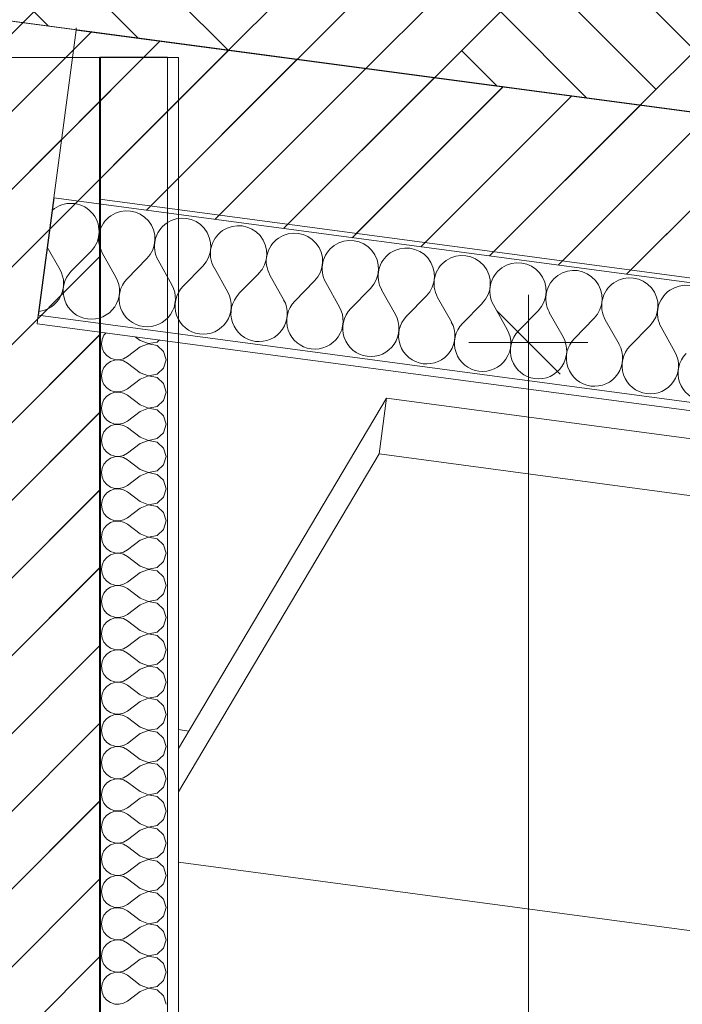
# Model space of a CAD drawing. Header units: millimetres. Extents: x -33687 to -7545, y -1870 to 7865.
# Tile 12 of 31: x -24285 to -23501, y 3791 to 4954. Entities that reach past the tile are written whole.
import ezdxf

# ---------------------------------------------------------------- set-up
doc = ezdxf.new("R2010")
doc.units = ezdxf.units.MM
doc.header["$MEASUREMENT"] = 0
for name, color, linetype in [('2D - Dessin général.AL', 7, 'Continuous'), ('_Constr - Structure.AL', 7, 'Continuous'), ('Nouveau_2D - Cotations pour 50ème.AL', 7, 'Continuous'), ('Nouveau_2D - Dessin général.AL', 7, 'Continuous'), ('Nouveau__Murs - Extérieurs.AL', 7, 'Continuous'), ('Nouveau__Plafonds.AL', 7, 'Continuous'), ('Nouveau__Toits - Toitures.AL', 7, 'Continuous')]:
    doc.layers.add(name, color=color, linetype=linetype)
doc.styles.add('STYLE_GENERE_1', font='arial.ttf')
doc.dimstyles.new('STYLE_GENERE__1', dxfattribs={"dimtxt": 100, "dimasz": 71.25, "dimexe": 0.18, "dimexo": 0.0625, "dimgap": 0, "dimtad": 1, "dimtih": 1, "dimtoh": 1, "dimlfac": 0.001, "dimzin": 0, "dimdsep": 46, "dimtxsty": 'STYLE_GENERE_1', "dimblk": 'ARROWHEAD_6', "dimblk1": 'ARROWHEAD_6', "dimblk2": 'ARROWHEAD_6', "dimcen": 0.09, "dimse1": 1, "dimse2": 1, "dimclrd": 7, "dimclre": 7, "dimclrt": 7, "dimazin": 0, "dimtfac": 1, "dimtdec": 4, "dimtmove": 0, "dimatfit": 3, "dimfxl": 0, "dimtolj": 1, "dimtzin": 0, "dimarcsym": 0})
doc.dimstyles.new('STYLE_GENERE__2', dxfattribs={"dimtxt": 100, "dimasz": 71.25, "dimexe": 0.18, "dimexo": 0.0625, "dimgap": 0, "dimtad": 1, "dimtih": 1, "dimtoh": 1, "dimlfac": 0.001, "dimzin": 0, "dimdsep": 46, "dimtxsty": 'STYLE_GENERE_1', "dimblk": 'ARROWHEAD_6', "dimblk1": 'ARROWHEAD_6', "dimblk2": 'ARROWHEAD_6', "dimcen": 0.09, "dimse1": 1, "dimse2": 1, "dimclrd": 7, "dimclre": 7, "dimclrt": 7, "dimazin": 0, "dimtfac": 1, "dimtdec": 4, "dimtmove": 2, "dimatfit": 3, "dimfxl": 0, "dimtolj": 1, "dimtzin": 0, "dimarcsym": 0})
doc.dimstyles.new('STYLE_GENERE__5', dxfattribs={"dimtxt": 100, "dimasz": 71.25, "dimexe": 0.18, "dimexo": 0.0625, "dimgap": 0, "dimtad": 1, "dimlfac": 0.001, "dimzin": 0, "dimdsep": 46, "dimtxsty": 'STYLE_GENERE_1', "dimblk": 'ARROWHEAD_6', "dimblk1": 'ARROWHEAD_6', "dimblk2": 'ARROWHEAD_6', "dimcen": 0.09, "dimse1": 1, "dimse2": 1, "dimclrd": 7, "dimclre": 7, "dimclrt": 7, "dimazin": 0, "dimtfac": 1, "dimtdec": 4, "dimtmove": 2, "dimatfit": 3, "dimfxl": 0, "dimtolj": 1, "dimtzin": 0, "dimarcsym": 0})
pattern_1 = [(45, (0, 0), (-45.96194, 45.96194), [])]

# ---------------------------------------------------------------- blocks, each defined once
blk = doc.blocks.new('Élément de coupe_10')
at = {"layer": '_Constr - Structure.AL', "color": 7, "linetype": 'Continuous', "lineweight": 5}
blk.add_line((-24084.5, 4113.6), (-24096.7, 4115.2), dxfattribs=at)
blk = doc.blocks.new('*X19')
at = {"layer": 'Nouveau__Murs - Extérieurs.AL', "color": 7, "linetype": 'Continuous', "lineweight": 5}
for p, q in [((-24187.1, 4576.6), (-24187.8, 4571.4)), ((-24185, 4581.4), (-24187.1, 4576.6)), ((-24182.6, 4584.3), (-24185, 4581.4)), ((-24142.1, 4575.2), (-24148, 4579.7)), ((-24142.1, 4575.2), (-24132.4, 4571.5)), ((-24122.2, 4573.4), (-24119.5, 4575.9)), ((-24187.8, 4571.4), (-24187.1, 4566.2)), ((-24187.1, 4566.2), (-24185, 4561.4)), ((-24142.1, 4567.6), (-24157.3, 4556.2)), ((-24132.4, 4571.4), (-24142.1, 4567.6)), ((-24132.4, 4571.5), (-24122.2, 4573.4)), ((-24122.2, 4569.4), (-24132.4, 4571.4)), ((-24114.5, 4562.4), (-24122.2, 4569.4)), ((-24185, 4561.4), (-24181.6, 4557.4)), ((-24181.6, 4557.4), (-24177.3, 4554.4)), ((-24177.3, 4554.4), (-24172.3, 4552.7)), ((-24172.3, 4552), (-24177.3, 4550.4)), ((-24172.3, 4552.7), (-24167.1, 4552.5)), ((-24167.1, 4552.3), (-24172.3, 4552)), ((-24167.1, 4552.5), (-24161.9, 4553.6)), ((-24161.9, 4551.1), (-24167.1, 4552.3)), ((-24161.9, 4553.6), (-24157.3, 4556.2)), ((-24157.3, 4548.6), (-24161.9, 4551.1)), ((-24111.6, 4552.4), (-24114.5, 4562.4)), ((-24114.5, 4542.4), (-24111.6, 4552.4)), ((-24185, 4543.3), (-24187.1, 4538.5)), ((-24181.6, 4547.4), (-24185, 4543.3)), ((-24177.3, 4550.4), (-24181.6, 4547.4)), ((-24142.1, 4537.1), (-24157.3, 4548.6)), ((-24122.2, 4535.3), (-24114.5, 4542.4)), ((-24187.1, 4538.5), (-24187.8, 4533.3)), ((-24187.8, 4533.3), (-24187.1, 4528.1)), ((-24187.1, 4528.1), (-24185, 4523.3)), ((-24142.1, 4529.5), (-24157.3, 4518.1)), ((-24142.1, 4537.1), (-24132.4, 4533.4)), ((-24132.4, 4533.3), (-24142.1, 4529.5)), ((-24132.4, 4533.4), (-24122.2, 4535.3)), ((-24122.2, 4531.3), (-24132.4, 4533.3)), ((-24114.5, 4524.3), (-24122.2, 4531.3)), ((-24185, 4523.3), (-24181.6, 4519.3)), ((-24181.6, 4519.3), (-24177.3, 4516.3)), ((-24177.3, 4516.3), (-24172.3, 4514.6)), ((-24161.9, 4515.6), (-24157.3, 4518.1)), ((-24111.6, 4514.3), (-24114.5, 4524.3)), ((-24185, 4505.3), (-24187.1, 4500.4)), ((-24181.6, 4509.3), (-24185, 4505.3)), ((-24177.3, 4512.3), (-24181.6, 4509.3)), ((-24172.3, 4514), (-24177.3, 4512.3)), ((-24172.3, 4514.6), (-24167.1, 4514.4)), ((-24167.1, 4514.2), (-24172.3, 4514)), ((-24167.1, 4514.4), (-24161.9, 4515.6)), ((-24161.9, 4513), (-24167.1, 4514.2)), ((-24157.3, 4510.5), (-24161.9, 4513)), ((-24142.1, 4499), (-24157.3, 4510.5)), ((-24114.5, 4504.3), (-24111.6, 4514.3)), ((-24187.1, 4500.4), (-24187.8, 4495.2)), ((-24187.8, 4495.2), (-24187.1, 4490)), ((-24142.1, 4499), (-24132.4, 4495.3)), ((-24132.4, 4495.2), (-24142.1, 4491.4)), ((-24132.4, 4495.3), (-24122.2, 4497.2)), ((-24122.2, 4493.2), (-24132.4, 4495.2)), ((-24122.2, 4497.2), (-24114.5, 4504.3)), ((-24114.5, 4486.2), (-24122.2, 4493.2)), ((-24187.1, 4490), (-24185, 4485.2)), ((-24185, 4485.2), (-24181.6, 4481.2)), ((-24142.1, 4491.4), (-24157.3, 4480)), ((-24111.6, 4476.2), (-24114.5, 4486.2)), ((-24181.6, 4471.2), (-24185, 4467.2)), ((-24181.6, 4481.2), (-24177.3, 4478.2)), ((-24177.3, 4474.2), (-24181.6, 4471.2)), ((-24177.3, 4478.2), (-24172.3, 4476.5)), ((-24172.3, 4475.9), (-24177.3, 4474.2)), ((-24172.3, 4476.5), (-24167.1, 4476.3)), ((-24167.1, 4476.1), (-24172.3, 4475.9)), ((-24167.1, 4476.3), (-24161.9, 4477.5)), ((-24161.9, 4474.9), (-24167.1, 4476.1)), ((-24161.9, 4477.5), (-24157.3, 4480)), ((-24157.3, 4472.4), (-24161.9, 4474.9)), ((-24142.1, 4461), (-24157.3, 4472.4)), ((-24114.5, 4466.2), (-24111.6, 4476.2)), ((-24187.1, 4462.3), (-24187.8, 4457.1)), ((-24185, 4467.2), (-24187.1, 4462.3)), ((-24142.1, 4461), (-24132.4, 4457.2)), ((-24132.4, 4457.2), (-24122.2, 4459.2)), ((-24122.2, 4459.2), (-24114.5, 4466.2)), ((-24187.8, 4457.1), (-24187.1, 4451.9)), ((-24187.1, 4451.9), (-24185, 4447.1)), ((-24185, 4447.1), (-24181.6, 4443.1)), ((-24142.1, 4453.3), (-24157.3, 4441.9)), ((-24132.4, 4457.1), (-24142.1, 4453.3)), ((-24122.2, 4455.1), (-24132.4, 4457.1)), ((-24114.5, 4448.1), (-24122.2, 4455.1)), ((-24111.6, 4438.1), (-24114.5, 4448.1)), ((-24181.6, 4443.1), (-24177.3, 4440.1)), ((-24177.3, 4436.1), (-24181.6, 4433.1)), ((-24177.3, 4440.1), (-24172.3, 4438.4)), ((-24172.3, 4437.8), (-24177.3, 4436.1)), ((-24172.3, 4438.4), (-24167.1, 4438.2)), ((-24167.1, 4438), (-24172.3, 4437.8)), ((-24167.1, 4438.2), (-24161.9, 4439.4)), ((-24161.9, 4436.8), (-24167.1, 4438)), ((-24161.9, 4439.4), (-24157.3, 4441.9)), ((-24157.3, 4434.3), (-24161.9, 4436.8)), ((-24114.5, 4428.1), (-24111.6, 4438.1)), ((-24187.1, 4424.3), (-24187.8, 4419)), ((-24185, 4429.1), (-24187.1, 4424.3)), ((-24181.6, 4433.1), (-24185, 4429.1)), ((-24142.1, 4422.9), (-24157.3, 4434.3)), ((-24122.2, 4421.1), (-24114.5, 4428.1)), ((-24187.8, 4419), (-24187.1, 4413.8)), ((-24187.1, 4413.8), (-24185, 4409)), ((-24142.1, 4415.2), (-24157.3, 4403.8)), ((-24142.1, 4422.9), (-24132.4, 4419.1)), ((-24132.4, 4419), (-24142.1, 4415.2)), ((-24132.4, 4419.1), (-24122.2, 4421.1)), ((-24122.2, 4417), (-24132.4, 4419)), ((-24114.5, 4410), (-24122.2, 4417)), ((-24185, 4409), (-24181.6, 4405)), ((-24181.6, 4405), (-24177.3, 4402)), ((-24177.3, 4402), (-24172.3, 4400.3)), ((-24172.3, 4400.3), (-24167.1, 4400.1)), ((-24167.1, 4399.9), (-24172.3, 4399.7)), ((-24167.1, 4400.1), (-24161.9, 4401.3)), ((-24161.9, 4398.7), (-24167.1, 4399.9)), ((-24161.9, 4401.3), (-24157.3, 4403.8)), ((-24111.6, 4400), (-24114.5, 4410)), ((-24114.5, 4390), (-24111.6, 4400)), ((-24185, 4391), (-24187.1, 4386.2)), ((-24181.6, 4395), (-24185, 4391)), ((-24177.3, 4398), (-24181.6, 4395)), ((-24172.3, 4399.7), (-24177.3, 4398)), ((-24157.3, 4396.2), (-24161.9, 4398.7)), ((-24142.1, 4384.8), (-24157.3, 4396.2)), ((-24122.2, 4383), (-24114.5, 4390)), ((-24187.1, 4386.2), (-24187.8, 4381)), ((-24187.8, 4381), (-24187.1, 4375.7)), ((-24142.1, 4377.1), (-24157.3, 4365.7)), ((-24142.1, 4384.8), (-24132.4, 4381)), ((-24132.4, 4380.9), (-24142.1, 4377.1)), ((-24132.4, 4381), (-24122.2, 4383)), ((-24122.2, 4378.9), (-24132.4, 4380.9)), ((-24114.5, 4371.9), (-24122.2, 4378.9)), ((-24187.1, 4375.7), (-24185, 4370.9)), ((-24185, 4370.9), (-24181.6, 4366.9)), ((-24181.6, 4366.9), (-24177.3, 4363.9)), ((-24161.9, 4363.2), (-24157.3, 4365.7)), ((-24111.6, 4361.9), (-24114.5, 4371.9)), ((-24181.6, 4356.9), (-24185, 4352.9)), ((-24177.3, 4359.9), (-24181.6, 4356.9)), ((-24177.3, 4363.9), (-24172.3, 4362.2)), ((-24172.3, 4361.6), (-24177.3, 4359.9)), ((-24172.3, 4362.2), (-24167.1, 4362)), ((-24167.1, 4361.8), (-24172.3, 4361.6)), ((-24167.1, 4362), (-24161.9, 4363.2)), ((-24161.9, 4360.6), (-24167.1, 4361.8)), ((-24157.3, 4358.1), (-24161.9, 4360.6)), ((-24142.1, 4346.7), (-24157.3, 4358.1)), ((-24114.5, 4351.9), (-24111.6, 4361.9)), ((-24187.1, 4348.1), (-24187.8, 4342.9)), ((-24187.8, 4342.9), (-24187.1, 4337.7)), ((-24185, 4352.9), (-24187.1, 4348.1)), ((-24142.1, 4346.7), (-24132.4, 4342.9)), ((-24132.4, 4342.8), (-24142.1, 4339)), ((-24132.4, 4342.9), (-24122.2, 4344.9)), ((-24122.2, 4340.8), (-24132.4, 4342.8)), ((-24122.2, 4344.9), (-24114.5, 4351.9)), ((-24187.1, 4337.7), (-24185, 4332.8)), ((-24185, 4332.8), (-24181.6, 4328.8)), ((-24142.1, 4339), (-24157.3, 4327.6)), ((-24114.5, 4333.8), (-24122.2, 4340.8)), ((-24111.6, 4323.8), (-24114.5, 4333.8)), ((-24181.6, 4318.8), (-24185, 4314.8)), ((-24181.6, 4328.8), (-24177.3, 4325.8)), ((-24177.3, 4321.8), (-24181.6, 4318.8)), ((-24177.3, 4325.8), (-24172.3, 4324.1)), ((-24172.3, 4323.5), (-24177.3, 4321.8)), ((-24172.3, 4324.1), (-24167.1, 4323.9)), ((-24167.1, 4323.7), (-24172.3, 4323.5)), ((-24167.1, 4323.9), (-24161.9, 4325.1)), ((-24161.9, 4322.5), (-24167.1, 4323.7)), ((-24161.9, 4325.1), (-24157.3, 4327.6)), ((-24157.3, 4320), (-24161.9, 4322.5)), ((-24142.1, 4308.6), (-24157.3, 4320)), ((-24114.5, 4313.8), (-24111.6, 4323.8)), ((-24187.1, 4310), (-24187.8, 4304.8)), ((-24185, 4314.8), (-24187.1, 4310)), ((-24142.1, 4308.6), (-24132.4, 4304.8)), ((-24132.4, 4304.8), (-24122.2, 4306.8)), ((-24122.2, 4306.8), (-24114.5, 4313.8)), ((-24187.8, 4304.8), (-24187.1, 4299.6)), ((-24187.1, 4299.6), (-24185, 4294.7)), ((-24142.1, 4301), (-24157.3, 4289.5)), ((-24132.4, 4304.7), (-24142.1, 4301)), ((-24122.2, 4302.8), (-24132.4, 4304.7)), ((-24114.5, 4295.7), (-24122.2, 4302.8)), ((-24111.6, 4285.7), (-24114.5, 4295.7)), ((-24185, 4294.7), (-24181.6, 4290.7)), ((-24181.6, 4290.7), (-24177.3, 4287.7)), ((-24177.3, 4283.7), (-24181.6, 4280.7)), ((-24177.3, 4287.7), (-24172.3, 4286)), ((-24172.3, 4285.4), (-24177.3, 4283.7)), ((-24172.3, 4286), (-24167.1, 4285.8)), ((-24167.1, 4285.6), (-24172.3, 4285.4)), ((-24167.1, 4285.8), (-24161.9, 4287)), ((-24161.9, 4284.4), (-24167.1, 4285.6)), ((-24161.9, 4287), (-24157.3, 4289.5)), ((-24157.3, 4281.9), (-24161.9, 4284.4)), ((-24114.5, 4275.7), (-24111.6, 4285.7)), ((-24187.1, 4271.9), (-24187.8, 4266.7)), ((-24185, 4276.7), (-24187.1, 4271.9)), ((-24181.6, 4280.7), (-24185, 4276.7)), ((-24142.1, 4270.5), (-24157.3, 4281.9)), ((-24122.2, 4268.7), (-24114.5, 4275.7)), ((-24187.8, 4266.7), (-24187.1, 4261.5)), ((-24187.1, 4261.5), (-24185, 4256.7)), ((-24142.1, 4262.9), (-24157.3, 4251.4)), ((-24142.1, 4270.5), (-24132.4, 4266.7)), ((-24132.4, 4266.6), (-24142.1, 4262.9)), ((-24132.4, 4266.7), (-24122.2, 4268.7)), ((-24122.2, 4264.7), (-24132.4, 4266.6)), ((-24114.5, 4257.6), (-24122.2, 4264.7)), ((-24185, 4256.7), (-24181.6, 4252.6)), ((-24181.6, 4252.6), (-24177.3, 4249.6)), ((-24177.3, 4249.6), (-24172.3, 4248)), ((-24167.1, 4247.7), (-24161.9, 4248.9)), ((-24161.9, 4248.9), (-24157.3, 4251.4)), ((-24111.6, 4247.6), (-24114.5, 4257.6)), ((-24185, 4238.6), (-24187.1, 4233.8)), ((-24181.6, 4242.6), (-24185, 4238.6)), ((-24177.3, 4245.6), (-24181.6, 4242.6)), ((-24172.3, 4247.3), (-24177.3, 4245.6)), ((-24172.3, 4248), (-24167.1, 4247.7)), ((-24167.1, 4247.5), (-24172.3, 4247.3)), ((-24161.9, 4246.4), (-24167.1, 4247.5)), ((-24157.3, 4243.8), (-24161.9, 4246.4)), ((-24142.1, 4232.4), (-24157.3, 4243.8)), ((-24122.2, 4230.6), (-24114.5, 4237.6)), ((-24114.5, 4237.6), (-24111.6, 4247.6)), ((-24187.1, 4233.8), (-24187.8, 4228.6)), ((-24187.8, 4228.6), (-24187.1, 4223.4)), ((-24142.1, 4232.4), (-24132.4, 4228.6)), ((-24132.4, 4228.5), (-24142.1, 4224.8)), ((-24132.4, 4228.6), (-24122.2, 4230.6)), ((-24122.2, 4226.6), (-24132.4, 4228.5)), ((-24114.5, 4219.5), (-24122.2, 4226.6)), ((-24187.1, 4223.4), (-24185, 4218.6)), ((-24185, 4218.6), (-24181.6, 4214.5)), ((-24181.6, 4214.5), (-24177.3, 4211.5)), ((-24142.1, 4224.8), (-24157.3, 4213.3)), ((-24111.6, 4209.5), (-24114.5, 4219.5)), ((-24181.6, 4204.5), (-24185, 4200.5)), ((-24177.3, 4207.5), (-24181.6, 4204.5)), ((-24177.3, 4211.5), (-24172.3, 4209.9)), ((-24172.3, 4209.2), (-24177.3, 4207.5)), ((-24172.3, 4209.9), (-24167.1, 4209.6)), ((-24167.1, 4209.4), (-24172.3, 4209.2)), ((-24167.1, 4209.6), (-24161.9, 4210.8)), ((-24161.9, 4208.3), (-24167.1, 4209.4)), ((-24161.9, 4210.8), (-24157.3, 4213.3)), ((-24157.3, 4205.7), (-24161.9, 4208.3)), ((-24142.1, 4194.3), (-24157.3, 4205.7)), ((-24114.5, 4199.5), (-24111.6, 4209.5)), ((-24187.1, 4195.7), (-24187.8, 4190.5)), ((-24187.8, 4190.5), (-24187.1, 4185.3)), ((-24185, 4200.5), (-24187.1, 4195.7)), ((-24142.1, 4194.3), (-24132.4, 4190.6)), ((-24132.4, 4190.4), (-24142.1, 4186.7)), ((-24132.4, 4190.6), (-24122.2, 4192.5)), ((-24122.2, 4188.5), (-24132.4, 4190.4)), ((-24122.2, 4192.5), (-24114.5, 4199.5)), ((-24187.1, 4185.3), (-24185, 4180.5)), ((-24185, 4180.5), (-24181.6, 4176.4)), ((-24142.1, 4186.7), (-24157.3, 4175.2)), ((-24114.5, 4181.4), (-24122.2, 4188.5)), ((-24111.6, 4171.4), (-24114.5, 4181.4)), ((-24181.6, 4176.4), (-24177.3, 4173.4)), ((-24177.3, 4169.4), (-24181.6, 4166.4)), ((-24177.3, 4173.4), (-24172.3, 4171.8)), ((-24172.3, 4171.1), (-24177.3, 4169.4)), ((-24172.3, 4171.8), (-24167.1, 4171.5)), ((-24167.1, 4171.4), (-24172.3, 4171.1)), ((-24167.1, 4171.5), (-24161.9, 4172.7)), ((-24161.9, 4170.2), (-24167.1, 4171.4)), ((-24161.9, 4172.7), (-24157.3, 4175.2)), ((-24157.3, 4167.6), (-24161.9, 4170.2)), ((-24142.1, 4156.2), (-24157.3, 4167.6)), ((-24114.5, 4161.4), (-24111.6, 4171.4)), ((-24187.1, 4157.6), (-24187.8, 4152.4)), ((-24185, 4162.4), (-24187.1, 4157.6)), ((-24181.6, 4166.4), (-24185, 4162.4)), ((-24142.1, 4156.2), (-24132.4, 4152.5)), ((-24122.2, 4154.4), (-24114.5, 4161.4)), ((-24187.8, 4152.4), (-24187.1, 4147.2)), ((-24187.1, 4147.2), (-24185, 4142.4)), ((-24142.1, 4148.6), (-24157.3, 4137.1)), ((-24132.4, 4152.3), (-24142.1, 4148.6)), ((-24132.4, 4152.5), (-24122.2, 4154.4)), ((-24122.2, 4150.4), (-24132.4, 4152.3)), ((-24114.5, 4143.3), (-24122.2, 4150.4)), ((-24185, 4142.4), (-24181.6, 4138.3)), ((-24181.6, 4138.3), (-24177.3, 4135.3)), ((-24177.3, 4135.3), (-24172.3, 4133.7)), ((-24172.3, 4133), (-24177.3, 4131.3)), ((-24172.3, 4133.7), (-24167.1, 4133.4)), ((-24167.1, 4133.3), (-24172.3, 4133)), ((-24167.1, 4133.4), (-24161.9, 4134.6)), ((-24161.9, 4132.1), (-24167.1, 4133.3)), ((-24161.9, 4134.6), (-24157.3, 4137.1)), ((-24157.3, 4129.5), (-24161.9, 4132.1)), ((-24111.6, 4133.3), (-24114.5, 4143.3)), ((-24114.5, 4123.3), (-24111.6, 4133.3)), ((-24185, 4124.3), (-24187.1, 4119.5)), ((-24181.6, 4128.3), (-24185, 4124.3)), ((-24177.3, 4131.3), (-24181.6, 4128.3)), ((-24142.1, 4118.1), (-24157.3, 4129.5)), ((-24122.2, 4116.3), (-24114.5, 4123.3)), ((-24187.1, 4119.5), (-24187.8, 4114.3)), ((-24187.8, 4114.3), (-24187.1, 4109.1)), ((-24187.1, 4109.1), (-24185, 4104.3)), ((-24142.1, 4110.5), (-24157.3, 4099)), ((-24142.1, 4118.1), (-24132.4, 4114.4)), ((-24132.4, 4114.2), (-24142.1, 4110.5)), ((-24132.4, 4114.4), (-24122.2, 4116.3)), ((-24122.2, 4112.3), (-24132.4, 4114.2)), ((-24114.5, 4105.3), (-24122.2, 4112.3)), ((-24185, 4104.3), (-24181.6, 4100.2)), ((-24181.6, 4100.2), (-24177.3, 4097.2)), ((-24177.3, 4097.2), (-24172.3, 4095.6)), ((-24161.9, 4096.5), (-24157.3, 4099)), ((-24111.6, 4095.2), (-24114.5, 4105.3)), ((-24185, 4086.2), (-24187.1, 4081.4)), ((-24181.6, 4090.3), (-24185, 4086.2)), ((-24177.3, 4093.2), (-24181.6, 4090.3)), ((-24172.3, 4094.9), (-24177.3, 4093.2)), ((-24172.3, 4095.6), (-24167.1, 4095.3)), ((-24167.1, 4095.2), (-24172.3, 4094.9)), ((-24167.1, 4095.3), (-24161.9, 4096.5)), ((-24161.9, 4094), (-24167.1, 4095.2)), ((-24157.3, 4091.4), (-24161.9, 4094)), ((-24142.1, 4080), (-24157.3, 4091.4)), ((-24114.5, 4085.2), (-24111.6, 4095.2)), ((-24187.1, 4081.4), (-24187.8, 4076.2)), ((-24187.8, 4076.2), (-24187.1, 4071)), ((-24142.1, 4080), (-24132.4, 4076.3)), ((-24132.4, 4076.1), (-24142.1, 4072.4)), ((-24132.4, 4076.3), (-24122.2, 4078.2)), ((-24122.2, 4074.2), (-24132.4, 4076.1)), ((-24122.2, 4078.2), (-24114.5, 4085.2)), ((-24114.5, 4067.2), (-24122.2, 4074.2)), ((-24187.1, 4071), (-24185, 4066.2)), ((-24185, 4066.2), (-24181.6, 4062.1)), ((-24142.1, 4072.4), (-24157.3, 4061)), ((-24111.6, 4057.1), (-24114.5, 4067.2)), ((-24181.6, 4052.2), (-24185, 4048.1)), ((-24181.6, 4062.1), (-24177.3, 4059.2)), ((-24177.3, 4055.1), (-24181.6, 4052.2)), ((-24177.3, 4059.2), (-24172.3, 4057.5)), ((-24172.3, 4056.8), (-24177.3, 4055.1)), ((-24172.3, 4057.5), (-24167.1, 4057.2)), ((-24167.1, 4057.1), (-24172.3, 4056.8)), ((-24167.1, 4057.2), (-24161.9, 4058.4)), ((-24161.9, 4055.9), (-24167.1, 4057.1)), ((-24161.9, 4058.4), (-24157.3, 4061)), ((-24157.3, 4053.3), (-24161.9, 4055.9)), ((-24142.1, 4041.9), (-24157.3, 4053.3)), ((-24114.5, 4047.1), (-24111.6, 4057.1)), ((-24187.1, 4043.3), (-24187.8, 4038.1)), ((-24185, 4048.1), (-24187.1, 4043.3)), ((-24142.1, 4041.9), (-24132.4, 4038.2)), ((-24132.4, 4038.2), (-24122.2, 4040.1)), ((-24122.2, 4040.1), (-24114.5, 4047.1)), ((-24187.8, 4038.1), (-24187.1, 4032.9)), ((-24187.1, 4032.9), (-24185, 4028.1)), ((-24185, 4028.1), (-24181.6, 4024)), ((-24142.1, 4034.3), (-24157.3, 4022.9)), ((-24132.4, 4038), (-24142.1, 4034.3)), ((-24122.2, 4036.1), (-24132.4, 4038)), ((-24114.5, 4029.1), (-24122.2, 4036.1)), ((-24111.6, 4019), (-24114.5, 4029.1)), ((-24181.6, 4024), (-24177.3, 4021.1)), ((-24177.3, 4017), (-24181.6, 4014.1)), ((-24177.3, 4021.1), (-24172.3, 4019.4)), ((-24172.3, 4018.7), (-24177.3, 4017)), ((-24172.3, 4019.4), (-24167.1, 4019.1)), ((-24167.1, 4019), (-24172.3, 4018.7)), ((-24167.1, 4019.1), (-24161.9, 4020.3)), ((-24161.9, 4017.8), (-24167.1, 4019)), ((-24161.9, 4020.3), (-24157.3, 4022.9)), ((-24157.3, 4015.2), (-24161.9, 4017.8)), ((-24114.5, 4009), (-24111.6, 4019)), ((-24187.1, 4005.2), (-24187.8, 4000)), ((-24185, 4010), (-24187.1, 4005.2)), ((-24181.6, 4014.1), (-24185, 4010)), ((-24142.1, 4003.8), (-24157.3, 4015.2)), ((-24122.2, 4002), (-24114.5, 4009)), ((-24187.8, 4000), (-24187.1, 3994.8)), ((-24187.1, 3994.8), (-24185, 3990)), ((-24142.1, 3996.2), (-24157.3, 3984.8)), ((-24142.1, 4003.8), (-24132.4, 4000.1)), ((-24132.4, 3999.9), (-24142.1, 3996.2)), ((-24132.4, 4000.1), (-24122.2, 4002)), ((-24122.2, 3998), (-24132.4, 3999.9)), ((-24114.5, 3991), (-24122.2, 3998)), ((-24185, 3990), (-24181.6, 3985.9)), ((-24181.6, 3985.9), (-24177.3, 3983)), ((-24177.3, 3983), (-24172.3, 3981.3)), ((-24172.3, 3981.3), (-24167.1, 3981)), ((-24167.1, 3980.9), (-24172.3, 3980.6)), ((-24167.1, 3981), (-24161.9, 3982.2)), ((-24161.9, 3979.7), (-24167.1, 3980.9)), ((-24161.9, 3982.2), (-24157.3, 3984.8)), ((-24111.6, 3981), (-24114.5, 3991)), ((-24114.5, 3970.9), (-24111.6, 3981)), ((-24185, 3971.9), (-24187.1, 3967.1)), ((-24181.6, 3976), (-24185, 3971.9)), ((-24177.3, 3978.9), (-24181.6, 3976)), ((-24172.3, 3980.6), (-24177.3, 3978.9)), ((-24157.3, 3977.1), (-24161.9, 3979.7)), ((-24142.1, 3965.7), (-24157.3, 3977.1)), ((-24122.2, 3963.9), (-24114.5, 3970.9)), ((-24187.1, 3967.1), (-24187.8, 3961.9)), ((-24187.8, 3961.9), (-24187.1, 3956.7)), ((-24142.1, 3958.1), (-24157.3, 3946.7)), ((-24142.1, 3965.7), (-24132.4, 3962)), ((-24132.4, 3961.8), (-24142.1, 3958.1)), ((-24132.4, 3962), (-24122.2, 3963.9)), ((-24122.2, 3959.9), (-24132.4, 3961.8)), ((-24114.5, 3952.9), (-24122.2, 3959.9)), ((-24187.1, 3956.7), (-24185, 3951.9)), ((-24185, 3951.9), (-24181.6, 3947.8)), ((-24181.6, 3947.8), (-24177.3, 3944.9)), ((-24161.9, 3944.1), (-24157.3, 3946.7)), ((-24111.6, 3942.9), (-24114.5, 3952.9)), ((-24181.6, 3937.9), (-24185, 3933.8)), ((-24177.3, 3940.8), (-24181.6, 3937.9)), ((-24177.3, 3944.9), (-24172.3, 3943.2)), ((-24172.3, 3942.5), (-24177.3, 3940.8)), ((-24172.3, 3943.2), (-24167.1, 3942.9)), ((-24167.1, 3942.8), (-24172.3, 3942.5)), ((-24167.1, 3942.9), (-24161.9, 3944.1)), ((-24161.9, 3941.6), (-24167.1, 3942.8)), ((-24157.3, 3939), (-24161.9, 3941.6)), ((-24142.1, 3927.6), (-24157.3, 3939)), ((-24114.5, 3932.8), (-24111.6, 3942.9)), ((-24187.1, 3929), (-24187.8, 3923.8)), ((-24187.8, 3923.8), (-24187.1, 3918.6)), ((-24185, 3933.8), (-24187.1, 3929)), ((-24142.1, 3927.6), (-24132.4, 3923.9)), ((-24132.4, 3923.7), (-24142.1, 3920)), ((-24132.4, 3923.9), (-24122.2, 3925.8)), ((-24122.2, 3921.8), (-24132.4, 3923.7)), ((-24122.2, 3925.8), (-24114.5, 3932.8)), ((-24187.1, 3918.6), (-24185, 3913.8)), ((-24185, 3913.8), (-24181.6, 3909.7)), ((-24142.1, 3920), (-24157.3, 3908.6)), ((-24114.5, 3914.8), (-24122.2, 3921.8)), ((-24111.6, 3904.8), (-24114.5, 3914.8)), ((-24181.6, 3899.8), (-24185, 3895.7)), ((-24181.6, 3909.7), (-24177.3, 3906.8)), ((-24177.3, 3902.8), (-24181.6, 3899.8)), ((-24177.3, 3906.8), (-24172.3, 3905.1)), ((-24172.3, 3904.4), (-24177.3, 3902.8)), ((-24172.3, 3905.1), (-24167.1, 3904.8)), ((-24167.1, 3904.7), (-24172.3, 3904.4)), ((-24167.1, 3904.8), (-24161.9, 3906)), ((-24161.9, 3903.5), (-24167.1, 3904.7)), ((-24161.9, 3906), (-24157.3, 3908.6)), ((-24157.3, 3901), (-24161.9, 3903.5)), ((-24142.1, 3889.5), (-24157.3, 3901)), ((-24114.5, 3894.7), (-24111.6, 3904.8)), ((-24187.1, 3890.9), (-24187.8, 3885.7)), ((-24185, 3895.7), (-24187.1, 3890.9)), ((-24142.1, 3889.5), (-24132.4, 3885.8)), ((-24132.4, 3885.8), (-24122.2, 3887.7)), ((-24122.2, 3887.7), (-24114.5, 3894.7)), ((-24187.8, 3885.7), (-24187.1, 3880.5)), ((-24187.1, 3880.5), (-24185, 3875.7)), ((-24142.1, 3881.9), (-24157.3, 3870.5)), ((-24132.4, 3885.6), (-24142.1, 3881.9)), ((-24122.2, 3883.7), (-24132.4, 3885.6)), ((-24114.5, 3876.7), (-24122.2, 3883.7)), ((-24111.6, 3866.7), (-24114.5, 3876.7)), ((-24185, 3875.7), (-24181.6, 3871.7)), ((-24181.6, 3871.7), (-24177.3, 3868.7)), ((-24177.3, 3864.7), (-24181.6, 3861.7)), ((-24177.3, 3868.7), (-24172.3, 3867)), ((-24172.3, 3866.3), (-24177.3, 3864.7)), ((-24172.3, 3867), (-24167.1, 3866.7)), ((-24167.1, 3866.6), (-24172.3, 3866.3)), ((-24167.1, 3866.7), (-24161.9, 3867.9)), ((-24161.9, 3865.4), (-24167.1, 3866.6)), ((-24161.9, 3867.9), (-24157.3, 3870.5)), ((-24157.3, 3862.9), (-24161.9, 3865.4)), ((-24114.5, 3856.7), (-24111.6, 3866.7)), ((-24187.1, 3852.8), (-24187.8, 3847.6)), ((-24185, 3857.6), (-24187.1, 3852.8)), ((-24181.6, 3861.7), (-24185, 3857.6)), ((-24142.1, 3851.4), (-24157.3, 3862.9)), ((-24122.2, 3849.6), (-24114.5, 3856.7)), ((-24187.8, 3847.6), (-24187.1, 3842.4)), ((-24187.1, 3842.4), (-24185, 3837.6)), ((-24142.1, 3843.8), (-24157.3, 3832.4)), ((-24142.1, 3851.4), (-24132.4, 3847.7)), ((-24132.4, 3847.5), (-24142.1, 3843.8)), ((-24132.4, 3847.7), (-24122.2, 3849.6)), ((-24122.2, 3845.6), (-24132.4, 3847.5)), ((-24114.5, 3838.6), (-24122.2, 3845.6)), ((-24185, 3837.6), (-24181.6, 3833.6)), ((-24181.6, 3833.6), (-24177.3, 3830.6)), ((-24177.3, 3830.6), (-24172.3, 3828.9)), ((-24167.1, 3828.6), (-24161.9, 3829.8)), ((-24161.9, 3829.8), (-24157.3, 3832.4)), ((-24111.6, 3828.6), (-24114.5, 3838.6)), ((-24185, 3819.5), (-24187.1, 3814.7)), ((-24181.6, 3823.6), (-24185, 3819.5)), ((-24177.3, 3826.6), (-24181.6, 3823.6)), ((-24172.3, 3828.2), (-24177.3, 3826.6)), ((-24172.3, 3828.9), (-24167.1, 3828.6)), ((-24167.1, 3828.5), (-24172.3, 3828.2)), ((-24161.9, 3827.3), (-24167.1, 3828.5)), ((-24157.3, 3824.8), (-24161.9, 3827.3)), ((-24142.1, 3813.3), (-24157.3, 3824.8)), ((-24122.2, 3811.5), (-24114.5, 3818.6)), ((-24114.5, 3818.6), (-24111.6, 3828.6)), ((-24187.1, 3814.7), (-24187.8, 3809.5)), ((-24187.8, 3809.5), (-24187.1, 3804.3)), ((-24142.1, 3813.3), (-24132.4, 3809.6)), ((-24132.4, 3809.4), (-24142.1, 3805.7)), ((-24132.4, 3809.6), (-24122.2, 3811.5)), ((-24122.2, 3807.5), (-24132.4, 3809.4)), ((-24114.5, 3800.5), (-24122.2, 3807.5)), ((-24187.1, 3804.3), (-24185, 3799.5)), ((-24185, 3799.5), (-24181.6, 3795.5)), ((-24181.6, 3795.5), (-24177.3, 3792.5)), ((-24142.1, 3805.7), (-24157.3, 3794.3)), ((-24111.6, 3790.5), (-24114.5, 3800.5)), ((-24177.3, 3792.5), (-24172.3, 3790.8)), ((-24172.3, 3790.8), (-24167.1, 3790.6)), ((-24167.1, 3790.6), (-24161.9, 3791.7)), ((-24161.9, 3791.7), (-24157.3, 3794.3))]:
    blk.add_line(p, q, dxfattribs=at)
blk = doc.blocks.new('Élément de coupe_15')
at = {"layer": 'Nouveau__Murs - Extérieurs.AL', "linetype": 'Continuous', "lineweight": 0, "true_color": 0x000000}
h = blk.add_hatch(dxfattribs=at)
h.set_pattern_fill('Dallage', color=18, style=0, pattern_type=2)
h.set_pattern_definition(pattern_1)
h.paths.add_polyline_path([(-24342.7, 0), (-24189.7, 0), (-24189.7, 4585.2), (-24264.1, 4595.1), (-24222.1, 4909.7), (-24342.7, 4909.7)])
at = {"layer": 'Nouveau__Murs - Extérieurs.AL', "color": 7, "linetype": 'Continuous', "lineweight": 13}
blk.add_line((-24189.7, 4909.7), (-24342.7, 4909.7), dxfattribs=at)
at = {"layer": 'Nouveau__Murs - Extérieurs.AL', "color": 7, "linetype": 'Continuous', "lineweight": 40}
blk.add_line((-24189.7, 4909.7), (-24189.7, 0), dxfattribs=at)
at = {"layer": 'Nouveau__Murs - Extérieurs.AL', "color": 7, "linetype": 'Continuous', "lineweight": 25}
blk.add_line((-24109.7, 4909.7), (-24189.7, 4909.7), dxfattribs=at)
at = {"layer": 'Nouveau__Murs - Extérieurs.AL', "color": 7, "linetype": 'Continuous', "lineweight": 15}
for p, q in [((-24109.7, 4909.7), (-24109.7, 0)), ((-24096.7, 4909.7), (-24109.7, 4909.7)), ((-24096.7, 4909.7), (-24096.7, 0))]:
    blk.add_line(p, q, dxfattribs=at)
at = {"layer": 'Nouveau__Murs - Extérieurs.AL', "lineweight": 0}
blk.add_blockref('*X19', (0, 0), dxfattribs=at)
blk = doc.blocks.new('*X41')
at = {"layer": 'Nouveau__Toits - Toitures.AL', "color": 7, "linetype": 'Continuous', "lineweight": 5}
for p, q in [((-24252, 4685.7), (-24236.9, 4658.8)), ((-24200.3, 4680.8), (-24223.7, 4657)), ((-24187.1, 4679), (-24170.8, 4650)), ((-24134.2, 4672), (-24157.6, 4648.2)), ((-24121, 4670.2), (-24104.7, 4641.1)), ((-24068.2, 4663.2), (-24091.5, 4639.4)), ((-24054.9, 4661.4), (-24038.6, 4632.3)), ((-24002.1, 4654.4), (-24025.4, 4630.6)), ((-23988.9, 4652.6), (-23972.6, 4623.5)), ((-23936, 4645.6), (-23959.3, 4621.8)), ((-23922.8, 4643.8), (-23906.5, 4614.7)), ((-23869.9, 4636.7), (-23893.3, 4613)), ((-23856.7, 4635), (-23840.4, 4605.9)), ((-23803.8, 4627.9), (-23827.2, 4604.1)), ((-23790.6, 4626.2), (-23774.3, 4597.1)), ((-23737.8, 4619.1), (-23761.1, 4595.3)), ((-23724.5, 4617.4), (-23708.2, 4588.3)), ((-23671.7, 4610.3), (-23695, 4586.5)), ((-23658.5, 4608.5), (-23642.2, 4579.5)), ((-23605.6, 4601.5), (-23628.9, 4577.7)), ((-23592.4, 4599.7), (-23576.1, 4570.7)), ((-23539.5, 4592.7), (-23562.9, 4568.9)), ((-23526.3, 4590.9), (-23510, 4561.8))]:
    blk.add_line(p, q, dxfattribs=at)
for centre, start, end in [((-24224.1, 4704.1), 315.5355, 131.4661), ((-24158, 4695.3), 315.5355, 209.2753), ((-24092, 4686.5), 315.5355, 209.2753), ((-24025.9, 4677.7), 315.5355, 209.2753), ((-23959.8, 4668.9), 315.5355, 209.2753), ((-23893.7, 4660.1), 315.5355, 209.2753), ((-23827.6, 4651.3), 315.5355, 209.2753), ((-23761.5, 4642.5), 315.5355, 209.2753), ((-24266, 4642.5), 276.5634, 29.2753), ((-24199.9, 4633.7), 135.5355, 262.4054), ((-23695.5, 4633.7), 315.5355, 209.2753), ((-23629.4, 4624.8), 315.5355, 209.2753), ((-24199.9, 4633.7), 262.4054, 29.2753), ((-24133.8, 4624.8), 135.5355, 262.4054), ((-23563.3, 4616), 315.5355, 209.2753), ((-24133.8, 4624.8), 262.4054, 29.2753), ((-24067.7, 4616), 135.5355, 262.4054), ((-23497.2, 4607.2), 315.5355, 209.2753), ((-24067.7, 4616), 262.4054, 29.2753), ((-24001.6, 4607.2), 135.5355, 262.4054), ((-24001.6, 4607.2), 262.4054, 29.2753), ((-23935.6, 4598.4), 135.5355, 262.4054), ((-23935.6, 4598.4), 262.4054, 29.2753), ((-23869.5, 4589.6), 135.5355, 262.4054), ((-23869.5, 4589.6), 262.4054, 29.2753), ((-23803.4, 4580.8), 135.5355, 262.4054), ((-23803.4, 4580.8), 262.4054, 29.2753), ((-23737.3, 4572), 135.5355, 262.4054), ((-23737.3, 4572), 262.4054, 29.2753), ((-23671.2, 4563.2), 135.5355, 262.4054), ((-23671.2, 4563.2), 262.4054, 29.2753), ((-23605.1, 4554.4), 135.5355, 262.4054), ((-23605.1, 4554.4), 262.4054, 29.2753), ((-23539.1, 4545.5), 135.5355, 262.4054), ((-23539.1, 4545.5), 262.4054, 29.2753), ((-23473, 4536.7), 135.5355, 262.4054)]:
    blk.add_arc(centre, 33.3, start, end, dxfattribs=at)
blk = doc.blocks.new('Élément de coupe_35')
at = {"layer": 'Nouveau__Toits - Toitures.AL', "linetype": 'Continuous', "lineweight": 0, "true_color": 0x000000}
h = blk.add_hatch(dxfattribs=at)
h.set_pattern_fill('Dallage', color=18, style=0, pattern_type=2)
h.set_pattern_definition(pattern_1)
h.paths.add_polyline_path([(-24244.2, 4743.8), (-15716.3, 3606.8), (-15716.3, 3808.5), (-24217.8, 4942.1)])
at = {"layer": 'Nouveau__Toits - Toitures.AL', "color": 7, "linetype": 'Continuous', "lineweight": 15}
for p, q in [((-24217.8, 4942.1), (-24244.2, 4743.8)), ((-24217.8, 4942.1), (-15716.3, 3808.5)), ((-24244.2, 4743.8), (-15716.3, 3606.8)), ((-24262.7, 4605), (-24264.1, 4595.1)), ((-24262.7, 4605), (-15716.3, 3465.5)), ((-24264.1, 4595.1), (-15716.3, 3455.4))]:
    blk.add_line(p, q, dxfattribs=at)
at = {"layer": 'Nouveau__Toits - Toitures.AL', "color": 7, "linetype": 'Continuous', "lineweight": 13}
blk.add_line((-24217.8, 4944.8), (-24217.8, 4942.1), dxfattribs=at)
at = {"layer": 'Nouveau__Toits - Toitures.AL', "color": 7, "linetype": 'Continuous', "lineweight": 25}
blk.add_line((-24244.2, 4743.8), (-24262.7, 4605), dxfattribs=at)
at = {"layer": 'Nouveau__Toits - Toitures.AL', "lineweight": 0}
blk.add_blockref('*X41', (0, 0), dxfattribs=at)
blk = doc.blocks.new('Élément de coupe_42')
at = {"layer": 'Nouveau__Plafonds.AL', "color": 7, "linetype": 'Continuous', "lineweight": 5}
for p, q in [((-24096.7, 4093), (-23850.8, 4507.1)), ((-23850.8, 4507.1), (-23859.6, 4441.1)), ((-23850.8, 4507.1), (-12756.5, 3024.8)), ((-23859.6, 4441.1), (-24096.7, 4041.8)), ((-23859.6, 4441.1), (-12756.5, 2957.7)), ((-24096.7, 3958.4), (-12756.5, 2443.3))]:
    blk.add_line(p, q, dxfattribs=at)
blk = doc.blocks.new('*D62')
at = {"layer": 'Nouveau_2D - Cotations pour 50ème.AL', "color": 7, "linetype": 'Continuous', "lineweight": 5}
for p, q in [((-24342.7, 7343.5), (-24342.7, 7484.1)), ((-24189.7, 7343.5), (-24189.7, 7484.1)), ((-24305.2, 7451.3), (-24380.2, 7376.3)), ((-24152.2, 7451.3), (-24227.2, 7376.3)), ((-24342.7, 7413.8), (-24189.7, 7413.8))]:
    blk.add_line(p, q, dxfattribs=at)
at = {"layer": 'Nouveau_2D - Cotations pour 50ème.AL', "color": 7, "lineweight": 5, "insert": (-24342.5, 7433.8), "char_height": 100, "attachment_point": 7, "style": 'STYLE_GENERE_1'}
blk.add_mtext('\\A1;{\\pql;\\fArial|b0|i0|c0|p0;\\W1.000000;15}', dxfattribs=at)
blk = doc.blocks.new('ARROWHEAD_6')
at = {"color": 0, "linetype": 'Continuous', "lineweight": 0}
for p, q in [((-0.5, -0.5), (0.5, 0.5)), ((0, 0), (-1, 0))]:
    blk.add_line(p, q, dxfattribs=at)
blk = doc.blocks.new('*D63')
at = {"layer": 'Nouveau_2D - Cotations pour 50ème.AL', "color": 7, "linetype": 'Continuous', "lineweight": 5}
for p, q in [((-24189.7, 7343.5), (-24189.7, 7484.1)), ((-24096.7, 7343.5), (-24096.7, 7484.1)), ((-24152.2, 7451.3), (-24227.2, 7376.3)), ((-24059.2, 7451.3), (-24134.2, 7376.3)), ((-24189.7, 7413.8), (-24096.7, 7413.8))]:
    blk.add_line(p, q, dxfattribs=at)
blk = doc.blocks.new('*D64')
at = {"layer": 'Nouveau_2D - Cotations pour 50ème.AL', "color": 7, "linetype": 'Continuous', "lineweight": 5}
for p, q in [((-24096.7, 7343.5), (-24096.7, 7484.1)), ((-12656.5, 7343.5), (-12656.5, 7484.1)), ((-24059.2, 7451.3), (-24134.2, 7376.3)), ((-12619, 7451.3), (-12694, 7376.3)), ((-24096.7, 7413.8), (-12656.5, 7413.8))]:
    blk.add_line(p, q, dxfattribs=at)
at = {"layer": 'Nouveau_2D - Cotations pour 50ème.AL', "color": 7, "lineweight": 5, "char_height": 100, "attachment_point": 7, "style": 'STYLE_GENERE_1'}
for s, insert in [('\\A1;{\\pql;\\fArial|b0|i0|c0|p0;\\W1.000000;9}', (-24059.2, 7433.8)), ('\\A1;{\\pql;\\fArial|b0|i0|c0|p0;\\W1.000000;11,44}', (-18581.2, 7433.8)), ('\\A1;{\\pql;\\fArial|b0|i0|c0|p0;\\W1.000000;10}', (-12846.5, 7433.8))]:
    blk.add_mtext(s, dxfattribs=dict(at, insert=insert))
blk = doc.blocks.new('*D68')
at = {"layer": 'Nouveau_2D - Cotations pour 50ème.AL', "color": 7, "linetype": 'Continuous', "lineweight": 5}
for p, q in [((-26302.3, 7643.5), (-26302.3, 7784.1)), ((-24096.7, 7643.5), (-24096.7, 7784.1)), ((-26264.8, 7751.3), (-26339.8, 7676.3)), ((-24059.2, 7751.3), (-24134.2, 7676.3)), ((-26358.5, 7713.8), (-26302.3, 7713.8)), ((-26302.3, 7713.8), (-24096.7, 7713.8))]:
    blk.add_line(p, q, dxfattribs=at)
at = {"layer": 'Nouveau_2D - Cotations pour 50ème.AL', "color": 7, "lineweight": 5, "insert": (-25333, 7733.8), "char_height": 100, "attachment_point": 7, "style": 'STYLE_GENERE_1'}
blk.add_mtext('\\A1;{\\pql;\\fArial|b0|i0|c0|p0;\\W1.000000;2,21}', dxfattribs=at)
blk = doc.blocks.new('*D69')
at = {"layer": 'Nouveau_2D - Cotations pour 50ème.AL', "color": 7, "linetype": 'Continuous', "lineweight": 5}
for p, q in [((-10896.2, 7643.5), (-10896.2, 7784.1)), ((-24059.2, 7751.3), (-24134.2, 7676.3)), ((-10933.7, 7676.3), (-10858.7, 7751.3)), ((-24096.7, 7713.8), (-10896.2, 7713.8)), ((-10896.2, 7713.8), (-10839.9, 7713.8))]:
    blk.add_line(p, q, dxfattribs=at)
at = {"layer": 'Nouveau_2D - Cotations pour 50ème.AL', "color": 7, "lineweight": 5, "insert": (-17668, 7733.8), "char_height": 100, "attachment_point": 7, "style": 'STYLE_GENERE_1'}
blk.add_mtext('\\A1;{\\pql;\\fArial|b0|i0|c0|p0;\\W1.000000;13,20}', dxfattribs=at)
blk = doc.blocks.new('*D95')
at = {"layer": 'Nouveau_2D - Cotations pour 50ème.AL', "color": 7, "linetype": 'Continuous', "lineweight": 5}
for p, q in [((-23683.2, 4572.8), (-23683.2, 4629.1)), ((-23645.7, 4535.3), (-23720.7, 4610.3)), ((-23612.9, 4572.8), (-23753.5, 4572.8)), ((-23683.2, 20), (-23683.2, 4572.8)), ((-23720.7, 57.5), (-23645.7, -17.5)), ((-23612.9, 20), (-23753.5, 20)), ((-23683.2, -36.2), (-23683.2, 20))]:
    blk.add_line(p, q, dxfattribs=at)
at = {"layer": 'Nouveau_2D - Cotations pour 50ème.AL', "color": 7, "lineweight": 5, "insert": (-23703.2, 2972.8), "char_height": 100, "attachment_point": 7, "rotation": 90, "style": 'STYLE_GENERE_1'}
blk.add_mtext('\\A1;{\\pql;\\fArial|b0|i0|c0|p0;\\W1.000000;4,55}', dxfattribs=at)
blk = doc.blocks.new('*D100')
at = {"layer": 'Nouveau_2D - Cotations pour 50ème.AL', "color": 7, "linetype": 'Continuous', "lineweight": 5}
for p, q in [((-24095.6, -1539.7), (-24095.6, -1399.1)), ((-15723.2, -1539.7), (-15723.2, -1399.1)), ((-24058.1, -1431.9), (-24133.1, -1506.9)), ((-15685.7, -1431.9), (-15760.7, -1506.9)), ((-24095.6, -1469.4), (-15723.2, -1469.4))]:
    blk.add_line(p, q, dxfattribs=at)
at = {"layer": 'Nouveau_2D - Cotations pour 50ème.AL', "color": 7, "lineweight": 5, "char_height": 100, "attachment_point": 7, "style": 'STYLE_GENERE_1'}
for s, insert in [('\\A1;{\\pql;\\fArial|b0|i0|c0|p0;\\W1.000000;9}', (-24024.6, -1449.4)), ('\\A1;{\\pql;\\fArial|b0|i0|c0|p0;\\W1.000000;8,37}', (-20042.9, -1449.4))]:
    blk.add_mtext(s, dxfattribs=dict(at, insert=insert))

msp = doc.modelspace()

# ---------------------------------------------------------------- block references
at = {"layer": '_Constr - Structure.AL', "lineweight": 0}
msp.add_blockref('Élément de coupe_10', (0, 0), dxfattribs=at)

# ---------------------------------------------------------------- next in the draw order: block references
at = {"layer": 'Nouveau__Murs - Extérieurs.AL', "lineweight": 0}
msp.add_blockref('Élément de coupe_15', (0, 0), dxfattribs=at)

# ---------------------------------------------------------------- next in the draw order: hatches: boundary and pattern name
at = {"layer": '2D - Dessin général.AL', "linetype": 'Continuous', "lineweight": 0, "true_color": 0xcccccc}
h = msp.add_hatch(dxfattribs=at)
h.set_pattern_fill('Terre', color=254, style=0, pattern_type=2)
h.set_pattern_definition([(45, (0, 0), (-137.8858, 137.8858), []), (45, (-45.96, 45.96), (-275.7716, 275.7716), []), (45, (-91.92, 91.92), (-275.7716, 275.7716), []), (135, (-137.886, 137.886), (45.96194, 45.96194), [195, -195])])
h.paths.add_polyline_path([(-25085.239, 5372.242), (-25085.239, 5058.543), (-15919.919, 3835.552), (-15919.919, 4360.042)])
at = {"layer": 'Nouveau_2D - Dessin général.AL', "linetype": 'Continuous', "lineweight": 5}
h = msp.add_hatch(dxfattribs=at)
h.set_pattern_fill('Dallage', style=0, pattern_type=2)
h.set_pattern_definition(pattern_1)
h.paths.add_polyline_path([(-25700.91, 4915.496), (-25597.033, 4915.496), (-25584.922, 4938.226), (-24703.364, 4805.814), (-24342.73, 4757.692), (-24342.73, 0), (-24187.73, 0), (-24189.732, 4742.46), (-15716.584, 3611.831), (-15716.644, 3755.879), (-15739.661, 4563.035), (-15845.337, 4531.43, 0.23689873), (-15919.919, 4442.29), (-15919.919, 4360.042), (-15919.919, 3835.552), (-24696.577, 5006.681), (-25085.239, 5058.543), (-25085.239, 5372.242), (-25085.239, 5546.614), (-25056.639, 5546.614), (-25056.639, 5719.865), (-25272.322, 5719.865)])
h = msp.add_hatch(dxfattribs=at)
h.set_pattern_fill('Dallage', style=0, pattern_type=2)
h.set_pattern_definition(pattern_1)
h.paths.add_polyline_path([(-14551.999, 3451.249), (-10893.82, 2963.113), (-10893.82, 0), (-30162.432, 0), (-30161.516, -480), (-10683.82, -480), (-10683.82, 2935.092), (-10683.82, 3141.603), (-14343.339, 3625.403), (-14343.339, 4202.38), (-14343.339, 4442.29, 0.2368987), (-14417.921, 4531.43), (-14523.597, 4563.035), (-14551.999, 3601.249)])

# ---------------------------------------------------------------- next in the draw order: linework, layer by layer
at = {"layer": '2D - Dessin général.AL', "color": 7, "linetype": 'Continuous', "lineweight": 5, "flags": 128}
msp.add_lwpolyline([(-25085.239, 5372.242), (-25085.239, 5058.543), (-15919.919, 3835.552), (-15919.919, 4360.042)], close=True, dxfattribs=at)
at = {"layer": 'Nouveau_2D - Dessin général.AL', "color": 7, "linetype": 'Continuous', "lineweight": 5, "flags": 128}
msp.add_lwpolyline([(-25700.91, 4915.496), (-25597.033, 4915.496), (-25584.922, 4938.226), (-24703.364, 4805.814), (-24342.73, 4757.692), (-24342.73, 0), (-24187.73, 0), (-24189.732, 4742.46), (-15716.584, 3611.831), (-15716.644, 3755.879), (-15739.661, 4563.035), (-15845.337, 4531.43, 0.23689873), (-15919.919, 4442.29), (-15919.919, 4360.042), (-15919.919, 3835.552), (-24696.577, 5006.681), (-25085.239, 5058.543), (-25085.239, 5372.242), (-25085.239, 5546.614), (-25056.639, 5546.614), (-25056.639, 5719.865), (-25272.322, 5719.865)], format="xyb", close=True, dxfattribs=at)

# ---------------------------------------------------------------- next in the draw order: block references
at = {"layer": 'Nouveau__Plafonds.AL', "lineweight": 0}
msp.add_blockref('Élément de coupe_42', (0, 0), dxfattribs=at)
at = {"layer": 'Nouveau__Toits - Toitures.AL', "lineweight": 0}
msp.add_blockref('Élément de coupe_35', (0, 0), dxfattribs=at)

# ---------------------------------------------------------------- next in the draw order: dimensions: what is measured, and where the dimension line sits
at = {"layer": 'Nouveau_2D - Cotations pour 50ème.AL', "color": 7, "linetype": 'Continuous', "lineweight": 5}
for base, p1, p2, dimstyle, picture, middle in [((-24096.73, 7713.791), (-26302.268, 3040), (-24096.73, 2286.411), 'STYLE_GENERE__1', '*D68', (-25203.501, 7783.791)), ((-10896.174, 7713.791), (-24096.73, 2286.411), (-10896.174, 2969.284), 'STYLE_GENERE__1', '*D69', (-17500.538, 7783.791)), ((-24189.732, 7413.791), (-24342.73, 4703.995), (-24189.732, 4742.46), 'STYLE_GENERE__2', '*D62', (-24266.401, 7483.791)), ((-12656.45, 7413.791), (-24096.73, 4572.823), (-12656.45, 1598.309), 'STYLE_GENERE__1', '*D64', (-18413.724, 7483.791)), ((-24096.73, 7413.791), (-24189.732, 4742.46), (-24096.73, 4572.823), 'STYLE_GENERE__1', '*D63', (-24021.179, 7483.791)), ((-15723.227, -1469.415), (-24095.602, 20), (-15723.227, 3986.717), 'STYLE_GENERE__1', '*D100', (-19913.416, -1399.415))]:
    dim = msp.add_linear_dim(base=base, p1=p1, p2=p2, dimstyle=dimstyle, dxfattribs=at)
    dim.commit()
    dim.dimension.update_dxf_attribs({"geometry": picture, "text_midpoint": middle, "dimtype": 160})
dim = msp.add_linear_dim(base=(-23683.167, 4572.823), p1=(-16293.676, 20), p2=(-24096.73, 4572.823), angle=90, dimstyle='STYLE_GENERE__5', dxfattribs=at)
dim.commit()
dim.dimension.update_dxf_attribs({"geometry": '*D95', "text_midpoint": (-23753.167, 3102.257), "dimtype": 160, "text_rotation": 90})

doc.saveas('drawing.dxf')
